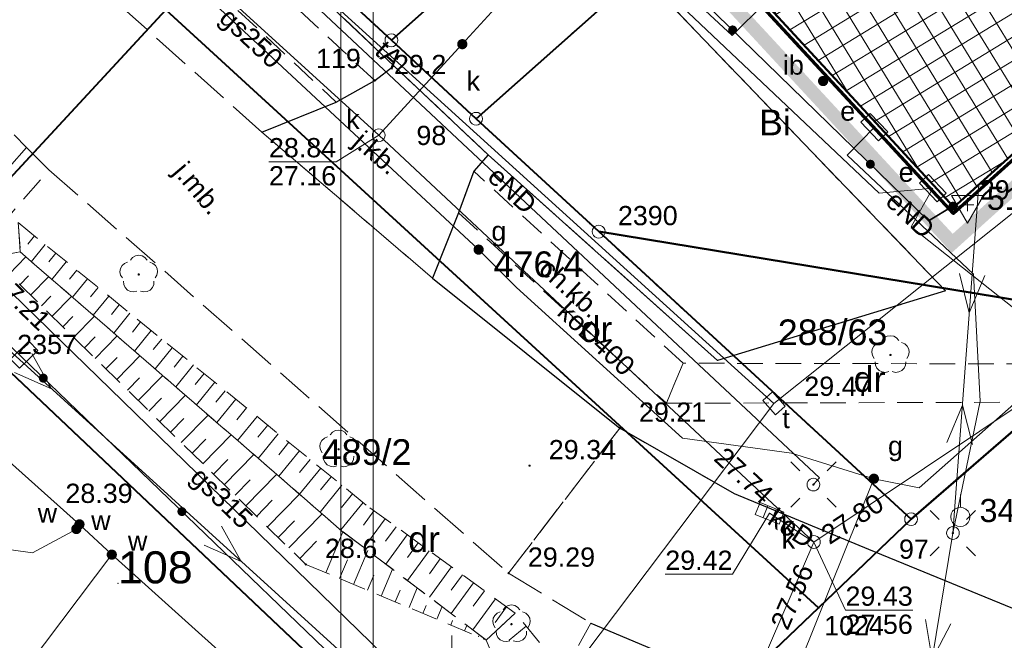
# Model space of a CAD drawing. Extents: x 5499164 to 5499301, y 5902019 to 5902134.
# Tile 3 of 18: x 5499183 to 5499222, y 5902052 to 5902077. Entities that reach past the tile are written whole.
import ezdxf
from ezdxf.enums import TextEntityAlignment as Align

# ---------------------------------------------------------------- set-up
doc = ezdxf.new("R2010")
doc.units = 0
doc.header["$PDSIZE"] = 0.75
for name, pattern in [('BUGD2', [3, 2, -1]), ('PRZER1-1', [2, 1, -1]), ('PRZER2-1', [3, 2, -1]), ('PRZER3-1', [4, 3, -1])]:
    doc.linetypes.add(name, pattern=pattern)
doc.layers.get('0').update_dxf_attribs({"linetype": 'CONTINUOUS', "lineweight": 13})
for name, color, linetype, lineweight in [('0Z_BUDYNKI', 7, 'CONTINUOUS', 9), ('0Z_OPISY', 7, 'CONTINUOUS', 9), ('A_BUDYNKI_ZAGOSP', 202, 'CONTINUOUS', 9), ('GEPADR', 7, 'CONTINUOUS', 18), ('GEPADR_O', 7, 'CONTINUOUS', 18), ('GEPPGD', 7, 'CONTINUOUS', 18), ('GEPPGD_O', 7, 'CONTINUOUS', 18), ('GESBZO', 7, 'CONTINUOUS', 50), ('GSLKOG', 7, 'CONTINUOUS', 35), ('GSLKRW', 7, 'CONTINUOUS', 25), ('GSPIIN', 7, 'CONTINUOUS', 18), ('GSPIIN_O', 7, 'CONTINUOUS', 18), ('GSPPPK', 7, 'CONTINUOUS', 18), ('GSPPPK_O', 7, 'CONTINUOUS', 18), ('GSPSSH', 7, 'CONTINUOUS', 18), ('GSPSSH_O', 7, 'CONTINUOUS', 18), ('GSPWPN', 7, 'CONTINUOUS', 13), ('GSPWPN_O', 7, 'CONTINUOUS', 13), ('GSPWPS', 7, 'CONTINUOUS', 13), ('GSPWPS_O', 7, 'CONTINUOUS', 13), ('GSSKOA', 7, 'PRZER3-1', 18), ('GSSKOA_O', 7, 'PRZER3-1', 18), ('GSSKOD', 7, 'PRZER2-1', 18), ('GSSKOD_O', 7, 'PRZER2-1', 18), ('GSSOTW', 7, 'PRZER3-1', 18), ('GSSZSN', 7, 'PRZER2-1', 18), ('GUPELA', 7, 'CONTINUOUS', 18), ('GUPIKP', 7, 'CONTINUOUS', 18), ('GUPIWZ', 7, 'CONTINUOUS', 18), ('GUPIWZ_O', 7, 'CONTINUOUS', 18), ('GUPPRZ', 7, 'CONTINUOUS', 18), ('GUPPRZ_O', 7, 'CONTINUOUS', 18)]:
    doc.layers.add(name, color=color, linetype=linetype, lineweight=lineweight)
for name, color, linetype, lineweight, true_color in [('0Z_granica opracowania', 7, 'CONTINUOUS', 9, 0xf500b8), ('GESKKL', 7, 'PRZER3-1', 18, 0x24bc24), ('GESUZY', 7, 'PRZER1-1', 18, 0x008000), ('GESUZY_O', 7, 'PRZER1-1', 18, 0x008000), ('GSPRDL', 7, 'CONTINUOUS', 18, 0x008000), ('GULEPR', 1, 'CONTINUOUS', 18, 0xff0000), ('GULEPR_O', 1, 'CONTINUOUS', 18, 0xff0000), ('GULGPR', 7, 'CONTINUOUS', 18, 0xbfbf00), ('GULGPR_O', 7, 'CONTINUOUS', 18, 0xbfbf00), ('GULKPR', 7, 'CONTINUOUS', 18, 0x803300), ('GULKPR_O', 7, 'CONTINUOUS', 18, 0x803300), ('GULTPR', 7, 'CONTINUOUS', 18, 0xff9100), ('GULTPR_O', 7, 'CONTINUOUS', 18, 0xff9100), ('GULWPR', 5, 'CONTINUOUS', 18, 0x0000ff), ('GUPESE', 1, 'CONTINUOUS', 18, 0xff0000), ('GUPESE_O', 1, 'CONTINUOUS', 18, 0xff0000), ('GUPGZA', 7, 'CONTINUOUS', 18, 0xbfbf00), ('GUPGZA_O', 7, 'CONTINUOUS', 18, 0xbfbf00), ('GUPKKS', 7, 'CONTINUOUS', 18, 0x803300), ('GUPKSD', 7, 'CONTINUOUS', 18, 0x803300), ('GUPKSD_O', 7, 'CONTINUOUS', 18, 0x803300), ('GUPKUT', 7, 'CONTINUOUS', 18, 0x803300), ('GUPKUT_O', 7, 'CONTINUOUS', 18, 0x803300), ('GUPWUT', 5, 'CONTINUOUS', 18, 0x0000ff), ('GUPWUT_O', 5, 'CONTINUOUS', 18, 0x0000ff), ('GUPWZA', 5, 'CONTINUOUS', 18, 0x0000ff), ('GUPWZA_O', 5, 'CONTINUOUS', 18, 0x0000ff)]:
    doc.layers.add(name, color=color, linetype=linetype, lineweight=lineweight, true_color=true_color)
for name, color, linetype, true_color in [('219-działka ewidencyjna', 7, 'CONTINUOUS', 0x008000), ('GESDZI', 7, 'CONTINUOUS', 0x008000), ('GESDZI_O', 7, 'CONTINUOUS', 0x008000)]:
    doc.layers.add(name, color=color, linetype=linetype, true_color=true_color)
doc.styles.add('GEO-INFO', font='arial.ttf')

# ---------------------------------------------------------------- blocks, each defined once
blk = doc.blocks.new('EPPGS')
at = {"color": 0}
blk.add_lwpolyline([(0, 0.5), (0.154508, 0.475528), (0.293893, 0.404508), (0.404508, 0.293893), (0.475528, 0.154508), (0.5, 0), (0.475528, -0.154508), (0.404508, -0.293893), (0.293893, -0.404508), (0.154508, -0.475528), (0, -0.5), (-0.154508, -0.475528), (-0.293893, -0.404508), (-0.404508, -0.293893), (-0.475528, -0.154508), (-0.5, 0), (-0.475528, 0.154508), (-0.404508, 0.293893), (-0.293893, 0.404508), (-0.154508, 0.475528)], close=True, dxfattribs=at)
blk = doc.blocks.new('EPPGN')
blk.add_hatch(color=0).paths.add_polyline_path([(0, -0.09), (0.027812, -0.085595), (0.052901, -0.072812), (0.072812, -0.052901), (0.085595, -0.027812), (0.09, 0), (0.085595, 0.027812), (0.072812, 0.052901), (0.052901, 0.072812), (0.027812, 0.085595), (0, 0.09), (-0.027812, 0.085595), (-0.052901, 0.072812), (-0.072812, 0.052901), (-0.085595, 0.027812), (-0.09, 0), (-0.085595, -0.027812), (-0.072812, -0.052901), (-0.052901, -0.072812), (-0.027812, -0.085595)])
blk = doc.blocks.new('SUEP1')
at = {"color": 0}
blk.add_lwpolyline([(-1.5, -1), (1.5, 0), (-1.5, 1)], dxfattribs=at)
blk = doc.blocks.new('OKRAG_PELNY')
at = {"color": 0}
blk.add_lwpolyline([(0, 0.5), (0.12941, 0.482963), (0.25, 0.433013), (0.353553, 0.353553), (0.433013, 0.25), (0.482963, 0.12941), (0.5, 0), (0.482963, -0.12941), (0.433013, -0.25), (0.353553, -0.353553), (0.25, -0.433013), (0.12941, -0.482963), (0, -0.5), (-0.12941, -0.482963), (-0.25, -0.433013), (-0.353553, -0.353553), (-0.433013, -0.25), (-0.482963, -0.12941), (-0.5, 0), (-0.482963, 0.12941), (-0.433013, 0.25), (-0.353553, 0.353553), (-0.25, 0.433013), (-0.12941, 0.482963)], close=True, dxfattribs=at)
blk = doc.blocks.new('POINT')
at = {"color": 0}
blk.add_point((0, 0), dxfattribs=at)
blk = doc.blocks.new('KOLO')
blk.add_hatch(color=0).paths.add_polyline_path([(-0.5, 0), (-0.482963, -0.12941), (-0.433013, -0.25), (-0.353553, -0.353553), (-0.25, -0.433013), (-0.12941, -0.482963), (0, -0.5), (0.12941, -0.482963), (0.25, -0.433013), (0.353553, -0.353553), (0.433013, -0.25), (0.482963, -0.12941), (0.5, 0), (0.482963, 0.12941), (0.433013, 0.25), (0.353553, 0.353553), (0.25, 0.433013), (0.12941, 0.482963), (0, 0.5), (-0.12941, 0.482963), (-0.25, 0.433013), (-0.353553, 0.353553), (-0.433013, 0.25), (-0.482963, 0.12941)])
blk = doc.blocks.new('PROSTOKAT1_5-1_PELNY')
at = {"color": 0}
blk.add_lwpolyline([(0.75, -0.5), (-0.75, -0.5), (-0.75, 0.5), (0.75, 0.5)], close=True, dxfattribs=at)
blk = doc.blocks.new('SZAFA1')
at = {"color": 0}
blk.add_lwpolyline([(-1, -0.5), (-1, 0.5), (1, 0.5), (1, -0.5)], close=True, dxfattribs=at)
blk = doc.blocks.new('SUUS05')
at = {"color": 0}
blk.add_lwpolyline([(0.5, -0.25), (-0.5, -0.25), (-0.5, 0.25), (0.5, 0.25)], close=True, dxfattribs=at)
for points in [[(-0.175, -0.25), (-0.175, 0.25)], [(0.175, -0.25), (0.175, 0.25)]]:
    blk.add_lwpolyline(points, dxfattribs=at)
blk = doc.blocks.new('SUEO')
blk.add_hatch(color=0).paths.add_polyline_path([(-0.002174, 0.089974), (0.023762, 0.086807), (0.042561, 0.0793), (0.060131, 0.066965), (0.076266, 0.047786), (0.086234, 0.025762), (0.089972, 0.002226), (0.088646, -0.015553), (0.081114, -0.038994), (0.066834, -0.060276), (0.049699, -0.075033), (0.027576, -0.085671), (0.004027, -0.08991), (-0.019639, -0.087831), (-0.040932, -0.080154), (-0.059082, -0.067892), (-0.073734, -0.051607), (-0.08374, -0.032979), (-0.089221, -0.011817), (-0.089063, 0.012951), (-0.082571, 0.035806), (-0.069528, 0.057148), (-0.048957, 0.075519), (-0.026898, 0.085887)])
at = {"color": 0}
for points in [[(-1.767767, 1.767767), (-1.06066, 1.06066)], [(1.767767, 1.767767), (1.06066, 1.06066)], [(-1.767767, -1.767767), (-1.06066, -1.06066)], [(1.767767, -1.767767), (1.06066, -1.06066)]]:
    blk.add_lwpolyline(points, dxfattribs=at)
blk = doc.blocks.new('SPDLP')
blk.add_hatch(color=0).paths.add_polyline_path([(0, -0.09), (0.027812, -0.085595), (0.052901, -0.072812), (0.072812, -0.052901), (0.085595, -0.027812), (0.09, 0), (0.085595, 0.027812), (0.072812, 0.052901), (0.052901, 0.072812), (0.027812, 0.085595), (0, 0.09), (-0.027812, 0.085595), (-0.052901, 0.072812), (-0.072812, 0.052901), (-0.085595, 0.027812), (-0.09, 0), (-0.085595, -0.027812), (-0.072812, -0.052901), (-0.052901, -0.072812), (-0.027812, -0.085595)])
at = {"color": 0}
for points in [[(-1.271938, -0.268652), (-1.40916, -0.048001), (-1.462858, 0.20623), (-1.426585, 0.463525), (-1.304695, 0.693003), (-1.11182, 0.867117), (-0.871109, 0.964971)], [(-0.648554, 1.126667), (-0.481106, 1.325358), (-0.255912, 1.454989), (0, 1.5), (0.255912, 1.454989), (0.481106, 1.325358), (0.648554, 1.126667)], [(0.871109, 0.964971), (1.11182, 0.867117), (1.304695, 0.693003), (1.426585, 0.463525), (1.462858, 0.20623), (1.40916, -0.048001), (1.271938, -0.268652)], [(-0.137547, -1.292703), (-0.389802, -1.355024), (-0.648184, -1.327532), (-0.881678, -1.213525), (-1.062258, -1.026689), (-1.168249, -0.78945), (-1.186929, -0.530282)], [(1.186929, -0.530282), (1.168249, -0.78945), (1.062258, -1.026689), (0.881678, -1.213525), (0.648184, -1.327532), (0.389802, -1.355024), (0.137547, -1.292703)]]:
    blk.add_lwpolyline(points, dxfattribs=at)
blk = doc.blocks.new('GSPSSH')
at = {"color": 0}
blk.add_lwpolyline([(1.25, 0.721688), (-1.25, 0.721688), (0, -1.443375)], close=True, dxfattribs=at)
for points in [[(0.5, 0), (-0.5, 0)], [(0, 0.5), (0, -0.5)]]:
    blk.add_lwpolyline(points, dxfattribs=at)
blk = doc.blocks.new('SOPGM')
at = {"color": 0}
blk.add_lwpolyline([(0, 1.75), (0, 0.75)], dxfattribs=at)
blk.add_lwpolyline([(0, 0.75), (0.231763, 0.713292), (0.440839, 0.606763), (0.606763, 0.440839), (0.713292, 0.231763), (0.75, 0), (0.713292, -0.231763), (0.606763, -0.440839), (0.440839, -0.606763), (0.231763, -0.713292), (0, -0.75), (-0.231763, -0.713292), (-0.440839, -0.606763), (-0.606763, -0.440839), (-0.713292, -0.231763), (-0.75, 0), (-0.713292, 0.231763), (-0.606763, 0.440839), (-0.440839, 0.606763), (-0.231763, 0.713292)], close=True, dxfattribs=at)

msp = doc.modelspace()

# ---------------------------------------------------------------- hatches: boundary and pattern name
at = {"layer": 'A_BUDYNKI_ZAGOSP', "true_color": 0x7a00a3}
h = msp.add_hatch(dxfattribs=at)
h.set_pattern_fill('ANSI37', color=204, scale=0.25, angle=346.381261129, style=0)
h.paths.add_polyline_path([(5499211.75, 5902077.65), (5499229.2, 5902093.38), (5499237.12, 5902085.02), (5499219.57, 5902069.19)])

# ---------------------------------------------------------------- linework, layer by layer
at = {"color": 251, "linetype": 'Continuous', "lineweight": 13, "true_color": 0x636363, "elevation": 100, "flags": 128}
msp.add_lwpolyline([(5499200, 5902047.5), (5499200, 5902052.5)], dxfattribs=at)
at = {"layer": '0Z_BUDYNKI', "lineweight": 30, "elevation": 10.18}
msp.add_lwpolyline([(5499211.75, 5902077.65), (5499229.2, 5902093.38), (5499237.12, 5902085.02), (5499219.57, 5902069.19)], close=True, dxfattribs=at)
at = {"layer": '0Z_granica opracowania', "linetype": 'BUGD2', "const_width": 0.525, "elevation": 10.18}
msp.add_lwpolyline([(5499210.328, 5902077.715), (5499212.389, 5902079.572), (5499211.447, 5902080.592), (5499215.331, 5902084.283), (5499215.245, 5902084.377), (5499218.862, 5902087.539), (5499219.886, 5902086.33), (5499229.255, 5902094.776), (5499238.551, 5902084.964), (5499235.855, 5902082.532), (5499237.163, 5902081.082), (5499233.127, 5902077.339), (5499231.745, 5902078.825), (5499219.506, 5902067.786)], close=True, dxfattribs=at)
at = {"layer": '0Z_OPISY'}
for points in [[(5499195.674, 5902041.939), (5499300.674, 5902041.939), (5499300.674, 5902116.189), (5499195.674, 5902116.189)], [(5499196.924, 5902043.189), (5499299.424, 5902043.189), (5499299.424, 5902114.939), (5499196.924, 5902114.939)]]:
    msp.add_lwpolyline(points, close=True, dxfattribs=at)
at = {"layer": '219-działka ewidencyjna', "color": 24, "linetype": 'Continuous', "lineweight": 70, "true_color": 0xaf2323, "elevation": 10.18}
msp.add_lwpolyline([(5499211.508, 5902077.661), (5499229.209, 5902093.617), (5499237.363, 5902085.01), (5499219.559, 5902068.951)], close=True, dxfattribs=at)
at = {"layer": 'GESBZO', "color": 251, "linetype": 'Continuous', "lineweight": 50, "true_color": 0x636363, "elevation": 10.18}
msp.add_lwpolyline([(5499211.75, 5902077.65), (5499229.2, 5902093.38), (5499237.12, 5902085.02), (5499219.57, 5902069.19)], close=True, dxfattribs=at)
at = {"layer": 'GESDZI', "linetype": 'Continuous', "lineweight": 40, "elevation": 10.22}
for points in [[(5499204.008, 5902107.74), (5499205.5, 5902106.04), (5499184.84, 5902087.54), (5499192.31, 5902080.63), (5499197.64, 5902075.7), (5499214.76, 5902090.92), (5499217.75, 5902087.56)], [(5499267.375, 5902100.089), (5499266.52, 5902099.34), (5499244.1, 5902079.7), (5499226.84, 5902064.77), (5499217.9, 5902057.03), (5499214.29, 5902053.58), (5499203.44, 5902043.22), (5499210.33, 5902036.77), (5499225.045, 5902022.996)], [(5499168.503, 5902076.31), (5499169.96, 5902074.95), (5499179.05, 5902066.31), (5499188.84, 5902076.88), (5499179.16, 5902085.744)], [(5499210.33, 5902036.77), (5499203.44, 5902043.22), (5499182.3, 5902063.22), (5499179.05, 5902066.31), (5499169.96, 5902074.95), (5499164.76, 5902068.054)]]:
    msp.add_lwpolyline(points, dxfattribs=at)
for points in [[(5499226.84, 5902064.77), (5499244.1, 5902079.7), (5499228.52, 5902097.12), (5499217.75, 5902087.56), (5499200.94, 5902072.64), (5499205.72, 5902068.24)], [(5499200.94, 5902072.64), (5499217.75, 5902087.56), (5499214.76, 5902090.92), (5499197.64, 5902075.7)], [(5499188.84, 5902076.88), (5499214.29, 5902053.58), (5499217.9, 5902057.03), (5499205.72, 5902068.24), (5499200.94, 5902072.64), (5499197.64, 5902075.7), (5499192.31, 5902080.63)], [(5499179.05, 5902066.31), (5499182.3, 5902063.22), (5499203.44, 5902043.22), (5499214.29, 5902053.58), (5499188.84, 5902076.88)], [(5499217.9, 5902057.03), (5499226.84, 5902064.77), (5499205.72, 5902068.24)]]:
    msp.add_lwpolyline(points, close=True, dxfattribs=at)
at = {"layer": 'GESKKL', "color": 251, "linetype": 'PRZER3-1', "lineweight": 18, "ltscale": 0.5, "true_color": 0x636363, "elevation": 10.06}
msp.add_lwpolyline([(5499203.44, 5902043.22), (5499182.3, 5902063.22), (5499179.05, 5902066.31), (5499169.96, 5902074.95), (5499164.76, 5902068.054)], dxfattribs=at)
at = {"layer": 'GESUZY', "color": 251, "linetype": 'PRZER1-1', "lineweight": 18, "ltscale": 0.5, "true_color": 0x636363, "elevation": 10.08}
for points in [[(5499204.008, 5902107.74), (5499205.5, 5902106.04), (5499184.84, 5902087.54), (5499192.31, 5902080.63), (5499197.64, 5902075.7), (5499214.76, 5902090.92), (5499217.75, 5902087.56), (5499228.52, 5902097.12), (5499231.11, 5902099.41)], [(5499267.375, 5902100.089), (5499266.52, 5902099.34), (5499244.1, 5902079.7), (5499226.84, 5902064.77), (5499217.9, 5902057.03), (5499214.29, 5902053.58), (5499203.44, 5902043.22), (5499210.33, 5902036.77), (5499225.045, 5902022.996)], [(5499179.162, 5902085.746), (5499214.29, 5902053.58), (5499217.9, 5902057.03), (5499205.72, 5902068.24), (5499200.94, 5902072.64), (5499197.64, 5902075.7), (5499192.31, 5902080.63), (5499184.84, 5902087.54), (5499183.055, 5902089.192)], [(5499179.162, 5902085.746), (5499214.29, 5902053.58), (5499203.44, 5902043.22)], [(5499203.44, 5902043.22), (5499182.3, 5902063.22), (5499179.05, 5902066.31), (5499169.96, 5902074.95), (5499168.503, 5902076.31)], [(5499203.44, 5902043.22), (5499182.3, 5902063.22), (5499179.05, 5902066.31), (5499169.96, 5902074.95), (5499164.76, 5902068.054)]]:
    msp.add_lwpolyline(points, dxfattribs=at)
for points in [[(5499217.75, 5902087.56), (5499200.94, 5902072.64), (5499205.72, 5902068.24), (5499226.84, 5902064.77), (5499244.1, 5902079.7), (5499228.52, 5902097.12)], [(5499200.94, 5902072.64), (5499217.75, 5902087.56), (5499214.76, 5902090.92), (5499197.64, 5902075.7)], [(5499205.72, 5902068.24), (5499217.9, 5902057.03), (5499226.84, 5902064.77)]]:
    msp.add_lwpolyline(points, close=True, dxfattribs=at)
at = {"layer": 'GSLKOG', "color": 251, "linetype": 'Continuous', "lineweight": 35, "true_color": 0x636363, "elevation": 10.18}
for points in [[(5499219.532, 5902069.231), (5499218.579, 5902068.66), (5499207.881, 5902079.086)], [(5499202.49, 5902024.566), (5499211.87, 5902035.73), (5499205.05, 5902042.33), (5499180.36, 5902066.1), (5499171.435, 5902055.828)]]:
    msp.add_lwpolyline(points, dxfattribs=at)
at = {"layer": 'GSLKRW', "color": 251, "linetype": 'Continuous', "lineweight": 25, "true_color": 0x636363, "elevation": 10.18}
for points in [[(5499182.73, 5902088.905), (5499197.736, 5902074.708)], [(5499209.368, 5902080.376), (5499207.881, 5902079.086), (5499207.244, 5902078.415), (5499219.246, 5902065.927), (5499210.358, 5902063.217), (5499201.412, 5902071.234)], [(5499192.587, 5902072.122), (5499195.49, 5902073.29), (5499196.99, 5902074.13), (5499197.736, 5902074.708), (5499201.412, 5902071.234), (5499200.85, 5902070.602), (5499200.253, 5902068.978), (5499199.246, 5902066.421)], [(5499199.246, 5902066.421), (5499206.54, 5902060.58)], [(5499221.87, 5902053.55), (5499216.25, 5902055.85), (5499211.01, 5902058.02), (5499206.54, 5902060.58)], [(5499205.42, 5902052.98), (5499209.27, 5902051.35), (5499214.75, 5902049.47), (5499219.77, 5902047.77), (5499225.19, 5902045.94), (5499229, 5902044.11), (5499229.947, 5902043.477), (5499230.842, 5902042.771), (5499231.678, 5902041.997), (5499232.45, 5902041.16), (5499233.137, 5902040.288), (5499233.755, 5902039.366), (5499234.3, 5902038.4), (5499236.13, 5902034.91), (5499236.846, 5902033.05)]]:
    msp.add_lwpolyline(points, dxfattribs=at)
at = {"layer": 'GSSKOA', "color": 251, "linetype": 'PRZER3-1', "lineweight": 18, "ltscale": 0.5, "true_color": 0x636363, "elevation": 10.18}
for points in [[(5499206.54, 5902060.58), (5499199.246, 5902066.421), (5499192.587, 5902072.122), (5499178.711, 5902084.514), (5499178.245, 5902084.934)], [(5499173.691, 5902080.903), (5499180.185, 5902074.923), (5499183.41, 5902071.52), (5499184.29, 5902070.65), (5499202.21, 5902054.93), (5499206.54, 5902060.58)], [(5499221.87, 5902053.55), (5499216.25, 5902055.85), (5499211.01, 5902058.02), (5499206.54, 5902060.58), (5499202.21, 5902054.93), (5499205.42, 5902052.98), (5499209.27, 5902051.35), (5499214.75, 5902049.47), (5499219.77, 5902047.77), (5499225.19, 5902045.94)]]:
    msp.add_lwpolyline(points, dxfattribs=at)
msp.add_lwpolyline([(5499201.412, 5902071.234), (5499197.736, 5902074.708), (5499196.99, 5902074.13), (5499195.49, 5902073.29), (5499192.587, 5902072.122), (5499199.246, 5902066.421), (5499200.253, 5902068.979), (5499200.851, 5902070.6)], close=True, dxfattribs=at)
at = {"layer": 'GSSKOD', "color": 251, "linetype": 'PRZER2-1', "lineweight": 18, "ltscale": 0.5, "true_color": 0x636363, "elevation": 10.18}
for points in [[(5499239.571, 5902076.471), (5499238.95, 5902075.93), (5499237.68, 5902074.82), (5499224.12, 5902063.08), (5499209.01, 5902063.11), (5499208.36, 5902061.55), (5499225.79, 5902061.6), (5499239.89, 5902073.82), (5499264.81, 5902095.48), (5499264.37, 5902098.06)], [(5499209.01, 5902063.11), (5499200.851, 5902070.6), (5499200.253, 5902068.979), (5499208.36, 5902061.55)]]:
    msp.add_lwpolyline(points, close=True, dxfattribs=at)
for points in [[(5499180.688, 5902087.096), (5499195.49, 5902073.29), (5499196.99, 5902074.13), (5499181.9, 5902088.17)], [(5499171.435, 5902055.828), (5499180.36, 5902066.1), (5499184.29, 5902070.65), (5499183.41, 5902071.52), (5499179.47, 5902066.97), (5499170.624, 5902056.644)], [(5499229.167, 5902026.508), (5499219.37, 5902038.03), (5499210.01, 5902049.04), (5499209.27, 5902051.35), (5499205.42, 5902052.98), (5499204.36, 5902051.07), (5499208.76, 5902048.05), (5499218.14, 5902037), (5499227.932, 5902025.455)]]:
    msp.add_lwpolyline(points, dxfattribs=at)
at = {"layer": 'GSSOTW', "color": 251, "linetype": 'PRZER3-1', "lineweight": 18, "ltscale": 0.5, "true_color": 0x636363, "elevation": 10.18}
msp.add_lwpolyline([(5499182.73, 5902088.905), (5499197.736, 5902074.708), (5499201.412, 5902071.234), (5499210.358, 5902063.217), (5499219.246, 5902065.927), (5499207.244, 5902078.415)], dxfattribs=at)
at = {"layer": 'GSSZSN', "color": 251, "linetype": 'PRZER2-1', "lineweight": 18, "ltscale": 0.5, "true_color": 0x636363, "elevation": 10.06}
for points in [[(5499182.05, 5902067.25), (5499183.17, 5902067.45), (5499183.09, 5902068.59)], [(5499201.34, 5902052.32), (5499202.47, 5902053.37), (5499196.66, 5902057.58), (5499183.09, 5902068.59), (5499183.17, 5902067.45)], [(5499183.17, 5902067.45), (5499182.05, 5902067.25), (5499194.3, 5902055.27), (5499201.34, 5902052.32)], [(5499195.71, 5902056.57), (5499183.17, 5902067.45)], [(5499183.17, 5902067.45), (5499195.71, 5902056.57), (5499201.34, 5902052.32)], [(5499201.34, 5902052.32), (5499195.71, 5902056.57)], [(5499202.47, 5902053.37), (5499201.34, 5902052.32), (5499202.425, 5902049.701), (5499209.667, 5902043.001), (5499215.513, 5902036.562), (5499226.177, 5902023.96)], [(5499227.509, 5902025.095), (5499226.373, 5902026.27), (5499222.447, 5902030.937), (5499213.425, 5902041.253), (5499212.274, 5902042.746), (5499209.759, 5902046.05), (5499204.36, 5902051.07), (5499202.47, 5902053.37)]]:
    msp.add_lwpolyline(points, dxfattribs=at)
at = {"layer": 'GSSZSN', "color": 251, "linetype": 'Continuous', "lineweight": 18, "true_color": 0x636363, "elevation": 10.06, "flags": 128}
for points in [[(5499183.727, 5902068.073), (5499183.463, 5902067.749)], [(5499184.14, 5902067.738), (5499183.602, 5902067.075)], [(5499182.733, 5902066.582), (5499183.393, 5902067.256)], [(5499184.553, 5902067.403), (5499184.279, 5902067.065)], [(5499184.966, 5902067.068), (5499184.406, 5902066.377)], [(5499185.379, 5902066.732), (5499185.094, 5902066.381)], [(5499183.153, 5902066.171), (5499183.495, 5902066.521)], [(5499183.573, 5902065.761), (5499184.282, 5902066.486)], [(5499185.793, 5902066.397), (5499185.21, 5902065.68)], [(5499186.206, 5902066.062), (5499185.909, 5902065.696)], [(5499183.992, 5902065.35), (5499184.359, 5902065.725)], [(5499184.412, 5902064.94), (5499185.17, 5902065.715)], [(5499186.619, 5902065.727), (5499186.015, 5902064.982)], [(5499187.032, 5902065.392), (5499186.724, 5902065.012)], [(5499184.832, 5902064.53), (5499185.223, 5902064.93)], [(5499185.251, 5902064.119), (5499186.058, 5902064.944)], [(5499187.445, 5902065.056), (5499186.819, 5902064.284)], [(5499187.858, 5902064.721), (5499187.54, 5902064.328)], [(5499188.271, 5902064.386), (5499187.623, 5902063.587)], [(5499185.671, 5902063.709), (5499186.087, 5902064.134)], [(5499186.091, 5902063.298), (5499186.946, 5902064.174)], [(5499188.685, 5902064.051), (5499188.355, 5902063.644)], [(5499189.098, 5902063.716), (5499188.427, 5902062.889)], [(5499186.51, 5902062.888), (5499186.95, 5902063.338)], [(5499186.93, 5902062.478), (5499187.835, 5902063.403)], [(5499189.511, 5902063.38), (5499189.17, 5902062.96)], [(5499189.924, 5902063.045), (5499189.231, 5902062.191)], [(5499187.35, 5902062.067), (5499187.814, 5902062.542)], [(5499187.769, 5902061.657), (5499188.723, 5902062.632)], [(5499190.337, 5902062.71), (5499189.985, 5902062.276)], [(5499190.75, 5902062.375), (5499190.035, 5902061.494)], [(5499188.189, 5902061.246), (5499188.678, 5902061.747)], [(5499188.608, 5902060.836), (5499189.611, 5902061.861)], [(5499191.163, 5902062.04), (5499190.8, 5902061.592)], [(5499191.577, 5902061.704), (5499190.839, 5902060.796)], [(5499191.99, 5902061.369), (5499191.616, 5902060.908)], [(5499189.028, 5902060.426), (5499189.542, 5902060.951)], [(5499189.448, 5902060.015), (5499190.5, 5902061.091)], [(5499192.403, 5902061.034), (5499191.644, 5902060.098)], [(5499192.816, 5902060.699), (5499192.431, 5902060.224)], [(5499189.867, 5902059.605), (5499190.406, 5902060.155)], [(5499190.287, 5902059.194), (5499191.388, 5902060.32)], [(5499193.229, 5902060.364), (5499192.448, 5902059.4)], [(5499193.642, 5902060.028), (5499193.246, 5902059.54)], [(5499191.126, 5902058.374), (5499192.276, 5902059.549)], [(5499194.056, 5902059.693), (5499193.252, 5902058.703)], [(5499190.707, 5902058.784), (5499191.269, 5902059.359)], [(5499194.882, 5902059.023), (5499194.056, 5902058.005)], [(5499194.469, 5902059.358), (5499194.061, 5902058.856)], [(5499191.966, 5902057.553), (5499193.164, 5902058.779)], [(5499195.295, 5902058.688), (5499194.877, 5902058.172)], [(5499191.546, 5902057.963), (5499192.133, 5902058.564)], [(5499195.708, 5902058.352), (5499194.86, 5902057.307)], [(5499192.805, 5902056.732), (5499194.053, 5902058.008)], [(5499196.121, 5902058.017), (5499195.692, 5902057.488)], [(5499192.385, 5902057.142), (5499192.997, 5902057.768)], [(5499196.534, 5902057.682), (5499195.664, 5902056.61)], [(5499193.644, 5902055.911), (5499194.941, 5902057.237)], [(5499196.96, 5902057.363), (5499196.553, 5902056.802)], [(5499193.225, 5902056.322), (5499193.861, 5902056.972)], [(5499197.391, 5902057.051), (5499196.571, 5902055.92)], [(5499197.821, 5902056.738), (5499197.409, 5902056.169)], [(5499195.748, 5902056.542), (5499195.078, 5902054.944)], [(5499198.252, 5902056.426), (5499197.421, 5902055.279)], [(5499194.064, 5902055.501), (5499194.725, 5902056.176)], [(5499198.683, 5902056.114), (5499198.264, 5902055.536)], [(5499196.715, 5902055.812), (5499196.161, 5902054.49)], [(5499199.114, 5902055.802), (5499198.27, 5902054.637)], [(5499195.62, 5902054.717), (5499195.925, 5902055.447)], [(5499199.545, 5902055.49), (5499199.12, 5902054.903)], [(5499199.976, 5902055.178), (5499199.12, 5902053.996)], [(5499196.702, 5902054.263), (5499196.95, 5902054.855)], [(5499197.682, 5902055.082), (5499197.244, 5902054.037)], [(5499200.406, 5902054.865), (5499199.975, 5902054.27)], [(5499200.837, 5902054.553), (5499199.969, 5902053.355)], [(5499197.785, 5902053.81), (5499197.975, 5902054.263)], [(5499198.649, 5902054.352), (5499198.326, 5902053.583)], [(5499201.268, 5902054.241), (5499200.831, 5902053.638)], [(5499198.868, 5902053.356), (5499199, 5902053.671)], [(5499199.616, 5902053.622), (5499199.409, 5902053.129)], [(5499201.699, 5902053.929), (5499200.818, 5902052.714)], [(5499202.13, 5902053.617), (5499201.686, 5902053.005)], [(5499199.95, 5902052.902), (5499200.025, 5902053.08)], [(5499200.582, 5902052.892), (5499200.492, 5902052.675)], [(5499202.887, 5902052.862), (5499202.226, 5902052.319)], [(5499201.033, 5902052.449), (5499201.05, 5902052.488)]]:
    msp.add_lwpolyline(points, dxfattribs=at)
at = {"layer": 'GULEPR', "color": 251, "linetype": 'Continuous', "lineweight": 18, "true_color": 0x636363, "elevation": 10.14}
for points in [[(5499218.748, 5902069.934), (5499217.897, 5902068.427), (5499222.976, 5902064.413), (5499225.459, 5902066.14), (5499235.4, 5902074.941), (5499255.937, 5902092.473)], [(5499218.748, 5902069.934), (5499216.651, 5902069.74), (5499195.494, 5902089.758), (5499183.414, 5902089.51)], [(5499214.093, 5902058.381), (5499214.334, 5902058.638), (5499190.376, 5902081.087), (5499182.438, 5902088.646)], [(5499215.756, 5902033.576), (5499180.69, 5902065.478), (5499168.575, 5902076.373)], [(5499216.47, 5902072.315), (5499215.404, 5902071.221), (5499220.329, 5902066.587), (5499220.589, 5902061.638), (5499219.53, 5902056.49)], [(5499219.53, 5902056.49), (5499220.539, 5902070.064)], [(5499215.756, 5902033.576), (5499219.53, 5902056.49)]]:
    msp.add_lwpolyline(points, dxfattribs=at)
at = {"layer": 'GULGPR', "color": 251, "linetype": 'Continuous', "lineweight": 18, "true_color": 0x636363, "elevation": 10.14}
for points in [[(5499280.583, 5902086.079), (5499276.86, 5902083.69), (5499274.711, 5902081.086), (5499274.01, 5902080.78), (5499259.62, 5902094.6), (5499258.52, 5902093.33), (5499237.25, 5902075.08), (5499218.22, 5902058.25), (5499216.45, 5902058.61), (5499213.24, 5902059.6), (5499208.99, 5902060.19), (5499202.52, 5902066.06), (5499201.04, 5902067.54), (5499183.31, 5902084.04), (5499180.251, 5902086.709)], [(5499216.45, 5902058.61), (5499213.24, 5902059.6), (5499208.99, 5902060.19), (5499202.52, 5902066.06), (5499201.04, 5902067.54), (5499183.31, 5902084.04), (5499180.251, 5902086.709)], [(5499222.05, 5902020.444), (5499214.54, 5902027.28), (5499211.59, 5902036.88), (5499210.16, 5902040.19), (5499208.21, 5902042.98), (5499206.04, 5902045.26), (5499201.35, 5902049.52), (5499200.44, 5902048.77), (5499200.21, 5902048.94), (5499181.84, 5902066.8), (5499174.99, 5902073.57), (5499170.12, 5902077.742)], [(5499216.45, 5902058.61), (5499208.5, 5902038.82), (5499223.821, 5902021.953)]]:
    msp.add_lwpolyline(points, dxfattribs=at)
at = {"layer": 'GULKPR', "color": 251, "linetype": 'Continuous', "lineweight": 18, "true_color": 0x636363, "elevation": 10.14}
for points in [[(5499180.616, 5902087.033), (5499197.147, 5902071.997), (5499214.11, 5902056.14), (5499209.885, 5902046.322)], [(5499197.147, 5902071.997), (5499200.404, 5902075.548), (5499201.975, 5902077.26), (5499211.722, 5902078.422), (5499214.917, 5902083.366)], [(5499214.11, 5902056.14), (5499233.528, 5902069.12)], [(5499214.11, 5902056.14), (5499212.385, 5902057.26)]]:
    msp.add_lwpolyline(points, dxfattribs=at)
at = {"layer": 'GULTPR', "color": 251, "linetype": 'Continuous', "lineweight": 18, "true_color": 0x636363, "elevation": 10.14}
for points in [[(5499182.557, 5902088.751), (5499212.555, 5902061.547), (5499240.048, 5902083.48)], [(5499220.941, 5902019.499), (5499201.956, 5902037.284), (5499206.505, 5902042.834), (5499202.074, 5902047.651), (5499212.555, 5902061.547)]]:
    msp.add_lwpolyline(points, dxfattribs=at)
at = {"layer": 'GULWPR', "color": 251, "linetype": 'Continuous', "lineweight": 18, "true_color": 0x636363, "elevation": 10.14}
for points in [[(5499212.205, 5902077.158), (5499210.926, 5902075.888), (5499202.913, 5902083.302), (5499195.378, 5902090.133), (5499193.911, 5902090.749), (5499187.096, 5902090.371), (5499186.456, 5902090.35), (5499184.353, 5902090.341)], [(5499166.089, 5902074.173), (5499185.478, 5902056.83), (5499186.739, 5902055.649)], [(5499186.739, 5902055.649), (5499222.671, 5902023.326), (5499259.401, 5902061.323), (5499260.76, 5902062.95)], [(5499169.581, 5902057.694), (5499183.652, 5902055.72), (5499185.357, 5902056.648)], [(5499186.739, 5902055.649), (5499180.209, 5902046.995)]]:
    msp.add_lwpolyline(points, dxfattribs=at)
at = {"layer": 'GUPPRZ_O', "color": 251, "linetype": 'Continuous', "lineweight": 9, "true_color": 0x636363, "elevation": 10.8, "flags": 128}
for points in [[(5499192.865, 5902070.965), (5499195.486, 5902070.965), (5499197.147, 5902071.997)], [(5499192.865, 5902070.965), (5499195.486, 5902070.965)], [(5499208.316, 5902054.887), (5499210.937, 5902054.887), (5499212.385, 5902057.26)], [(5499217.966, 5902053.484), (5499215.345, 5902053.484), (5499214.11, 5902056.14)], [(5499215.345, 5902053.484), (5499217.966, 5902053.484)]]:
    msp.add_lwpolyline(points, dxfattribs=at)

# ---------------------------------------------------------------- block references
at = {"layer": 'GEPADR', "color": 251, "lineweight": 18, "true_color": 0x636363}
msp.add_blockref('POINT', (5499186.98, 5902054.53, 10.28), dxfattribs=at)
at = {"layer": 'GEPPGD', "color": 251, "lineweight": 18, "true_color": 0x636363, "xscale": 0.5, "yscale": 0.5}
for name, p in [('EPPGS', (5499197.64, 5902075.7, 10.24)), ('EPPGS', (5499200.94, 5902072.64, 10.24)), ('EPPGS', (5499205.72, 5902068.24, 10.24)), ('EPPGS', (5499217.9, 5902057.03, 10.24)), ('EPPGN', (5499214.29, 5902053.58, 10.24))]:
    msp.add_blockref(name, p, dxfattribs=at)
at = {"layer": 'GSLKOG', "color": 251, "lineweight": 35, "true_color": 0x636363, "xscale": 0.35, "yscale": 0.35}
for p in [(5499210.942, 5902076.103, 10.18), (5499216.313, 5902070.868, 10.18), (5499219.532, 5902069.231, 10.18), (5499184.068, 5902062.53, 10.18), (5499189.471, 5902057.328, 10.18)]:
    msp.add_blockref('KOLO', p, dxfattribs=at)
at = {"layer": 'GSPIIN', "color": 251, "lineweight": 18, "true_color": 0x636363, "xscale": 0.4, "yscale": 0.4, "rotation": 222.9969920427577}
msp.add_blockref('KOLO', (5499214.47, 5902074.11, 10.2), dxfattribs=at)
at = {"layer": 'GSPPPK', "color": 251, "lineweight": 18, "true_color": 0x636363, "xscale": 0.5, "yscale": 0.5}
msp.add_blockref('SOPGM', (5499219.82, 5902057.12, 10.36), dxfattribs=at)
at = {"layer": 'GSPRDL', "color": 251, "lineweight": 18, "true_color": 0x636363, "xscale": 0.5, "yscale": 0.5}
for p in [(5499187.789, 5902066.571, 10.12), (5499217.096, 5902063.433, 10.12), (5499195.582, 5902059.756, 10.12), (5499202.319, 5902052.937, 10.12)]:
    msp.add_blockref('SPDLP', p, dxfattribs=at)
at = {"layer": 'GSPSSH', "color": 251, "lineweight": 18, "true_color": 0x636363, "xscale": 0.5, "yscale": 0.5}
msp.add_blockref('GSPSSH', (5499220.1, 5902069.29, 10.36), dxfattribs=at)
at = {"layer": 'GSPWPN', "color": 251, "lineweight": 13, "true_color": 0x636363, "xscale": 0.09, "yscale": 0.09}
for p in [(5499196.99, 5902074.13, 10.08), (5499219.828, 5902069.242, 10.08), (5499194.3, 5902055.27, 10.08)]:
    msp.add_blockref('KOLO', p, dxfattribs=at)
at = {"layer": 'GSPWPS', "color": 251, "lineweight": 13, "true_color": 0x636363, "xscale": 0.09, "yscale": 0.09}
for p in [(5499206.54, 5902060.58, 10.08), (5499203.025, 5902059.118, 10.08), (5499202.21, 5902054.93, 10.08)]:
    msp.add_blockref('KOLO', p, dxfattribs=at)
at = {"layer": 'GULEPR', "color": 251, "lineweight": 18, "true_color": 0x636363, "xscale": 0.5, "yscale": 0.5}
for p, rotation in [((5499220.224, 5902065.825, 10.15), 265.7503659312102), ((5499183.834, 5902062.618, 10.15), 317.7047194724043), ((5499219.845, 5902060.728, 10.15), 85.75036593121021), ((5499191.23, 5902055.888, 10.15), 317.7047194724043), ((5499218.839, 5902052.297, 10.15), 260.6463409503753)]:
    msp.add_blockref('SUEP1', p, dxfattribs=dict(at, rotation=rotation))
at = {"layer": 'GUPELA', "color": 251, "lineweight": 18, "true_color": 0x636363, "xscale": 0.5, "yscale": 0.5}
for name, p in [('SUEO', (5499214.093, 5902058.381, 10.15)), ('OKRAG_PELNY', (5499214.093, 5902058.381, 10.16)), ('SUEO', (5499219.53, 5902056.49, 10.15)), ('OKRAG_PELNY', (5499219.53, 5902056.49, 10.16))]:
    msp.add_blockref(name, p, dxfattribs=at)
at = {"layer": 'GUPESE', "color": 251, "lineweight": 18, "true_color": 0x636363, "xscale": 0.5, "yscale": 0.5}
for p, rotation in [((5499216.47, 5902072.315, 10.16), 313.7039976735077), ((5499218.748, 5902069.934, 10.16), 313.635996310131), ((5499183.324, 5902063.44, 10.16), 223.9189992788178)]:
    msp.add_blockref('SZAFA1', p, dxfattribs=dict(at, rotation=rotation))
at = {"layer": 'GUPGZA', "color": 251, "lineweight": 18, "true_color": 0x636363, "xscale": 0.4, "yscale": 0.4}
for p in [(5499201.04, 5902067.54, 10.16), (5499216.45, 5902058.61, 10.16)]:
    msp.add_blockref('KOLO', p, dxfattribs=at)
at = {"layer": 'GUPIKP', "color": 251, "lineweight": 18, "true_color": 0x636363, "xscale": 0.5, "yscale": 0.5}
msp.add_blockref('POINT', (5499212.555, 5902061.547, 10.16), dxfattribs=at)
at = {"layer": 'GUPIWZ', "color": 251, "lineweight": 18, "true_color": 0x636363, "xscale": 0.5, "yscale": 0.5, "rotation": 311.3699990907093}
msp.add_blockref('PROSTOKAT1_5-1_PELNY', (5499212.555, 5902061.547, 10.18), dxfattribs=at)
at = {"layer": 'GUPIWZ', "color": 251, "lineweight": 18, "true_color": 0x636363, "xscale": 0.5, "yscale": 0.5}
msp.add_blockref('OKRAG_PELNY', (5499214.11, 5902056.14, 10.18), dxfattribs=at)
at = {"layer": 'GUPKKS', "color": 251, "lineweight": 18, "true_color": 0x636363, "rotation": 157.7430039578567}
msp.add_blockref('SUUS05', (5499212.385, 5902057.26, 10.16), dxfattribs=at)
at = {"layer": 'GUPKSD', "color": 251, "lineweight": 18, "true_color": 0x636363, "xscale": 0.5, "yscale": 0.5}
for p in [(5499197.147, 5902071.997, 10.16), (5499214.11, 5902056.14, 10.16)]:
    msp.add_blockref('OKRAG_PELNY', p, dxfattribs=at)
at = {"layer": 'GUPKUT', "color": 251, "lineweight": 18, "true_color": 0x636363, "xscale": 0.4, "yscale": 0.4}
msp.add_blockref('KOLO', (5499200.404, 5902075.548, 10.16), dxfattribs=at)
at = {"layer": 'GUPPRZ', "color": 251, "lineweight": 18, "true_color": 0x636363}
for p in [(5499200.404, 5902075.548, 10.16), (5499197.147, 5902071.997, 10.16), (5499212.555, 5902061.547, 10.16), (5499212.385, 5902057.26, 10.16), (5499185.357, 5902056.648, 10.16), (5499213.927, 5902056.311, 10.16), (5499214.012, 5902055.912, 10.16), (5499214.11, 5902056.14, 10.16), (5499214.319, 5902056.279, 10.16)]:
    msp.add_blockref('POINT', p, dxfattribs=at)
at = {"layer": 'GUPWUT', "color": 251, "lineweight": 18, "true_color": 0x636363, "xscale": 0.4, "yscale": 0.4}
for p in [(5499185.478, 5902056.83, 10.16), (5499186.739, 5902055.649, 10.16)]:
    msp.add_blockref('KOLO', p, dxfattribs=at)
at = {"layer": 'GUPWZA', "color": 251, "lineweight": 18, "true_color": 0x636363, "xscale": 0.4, "yscale": 0.4}
msp.add_blockref('KOLO', (5499185.357, 5902056.648, 10.16), dxfattribs=at)

# ---------------------------------------------------------------- texts
at = {"layer": 'GEPADR_O', "color": 251, "linetype": 'Continuous', "lineweight": 0, "true_color": 0x636363, "style": 'GEO-INFO'}
msp.add_text('108', height=1.25, dxfattribs=at).set_placement((5499186.98, 5902054.53, 10.8))
at = {"layer": 'GEPPGD_O', "color": 251, "linetype": 'Continuous', "lineweight": 0, "true_color": 0x636363, "style": 'GEO-INFO'}
for s, p in [('119', (5499194.699, 5902075.367, 10.8)), ('98', (5499198.615, 5902072.366, 10.8)), ('97', (5499217.427, 5902056.239, 10.8)), ('1024', (5499214.51, 5902053.255, 10.8))]:
    msp.add_text(s, height=0.75, dxfattribs=at).set_placement(p, align=Align.TOP_LEFT)
for s, p in [('2390', (5499206.47, 5902068.49, 10.8)), ('2357', (5499183.05, 5902063.47, 10.8))]:
    msp.add_text(s, height=0.75, dxfattribs=at).set_placement(p)
at = {"layer": 'GESDZI_O', "linetype": 'Continuous', "lineweight": 40, "style": 'GEO-INFO'}
for s, p in [('476/4', (5499203.37, 5902066.99, 10.8)), ('288/63', (5499214.84, 5902064.336, 10.8)), ('489/2', (5499196.67, 5902059.668, 10.8))]:
    msp.add_text(s, height=1, dxfattribs=at).set_placement(p, align=Align.MIDDLE)
at = {"layer": 'GESUZY_O', "color": 251, "linetype": 'Continuous', "lineweight": 0, "true_color": 0x636363, "style": 'GEO-INFO'}
for s, p in [('Bi', (5499212.588, 5902072.521, 10.8)), ('dr', (5499205.635, 5902064.457, 10.8)), ('dr', (5499216.28, 5902062.513, 10.8)), ('dr', (5499198.915, 5902056.269, 10.8))]:
    msp.add_text(s, height=1, dxfattribs=at).set_placement(p, align=Align.MIDDLE)
at = {"layer": 'GSPIIN_O', "color": 251, "linetype": 'Continuous', "lineweight": 0, "true_color": 0x636363, "style": 'GEO-INFO'}
msp.add_text('ib', height=0.75, dxfattribs=at).set_placement((5499213.72, 5902074.36, 10.8), align=Align.RIGHT)
at = {"layer": 'GSPPPK_O', "color": 251, "linetype": 'Continuous', "lineweight": 0, "true_color": 0x636363, "style": 'GEO-INFO'}
msp.add_text('341.433-2029', height=0.9, dxfattribs=at).set_placement((5499220.57, 5902057.37, 10.8), align=Align.MIDDLE_LEFT)
at = {"layer": 'GSPSSH_O', "color": 251, "linetype": 'Continuous', "lineweight": 0, "true_color": 0x636363, "style": 'GEO-INFO'}
msp.add_text('51962025624', height=0.9, dxfattribs=at).set_placement((5499220.85, 5902069.54, 10.8), align=Align.MIDDLE_LEFT)
at = {"layer": 'GSPWPN_O', "color": 251, "linetype": 'Continuous', "lineweight": 0, "true_color": 0x636363, "style": 'GEO-INFO'}
for s, p in [('29.2', (5499197.74, 5902074.38, 10.8)), ('29.1', (5499220.578, 5902069.492, 10.8)), ('28.6', (5499195.05, 5902055.52, 10.8))]:
    msp.add_text(s, height=0.75, dxfattribs=at).set_placement(p)
at = {"layer": 'GSPWPS_O', "color": 251, "linetype": 'Continuous', "lineweight": 0, "true_color": 0x636363, "style": 'GEO-INFO'}
for s, p in [('29.21', (5499207.29, 5902060.83, 10.8)), ('29.34', (5499203.775, 5902059.368, 10.8)), ('29.29', (5499202.96, 5902055.18, 10.8))]:
    msp.add_text(s, height=0.75, dxfattribs=at).set_placement(p)
at = {"layer": 'GSSKOA_O', "color": 251, "linetype": 'Continuous', "lineweight": 0, "true_color": 0x636363, "style": 'GEO-INFO'}
msp.add_text('j.kb.', height=0.75, rotation=319.4282, dxfattribs=at).set_placement((5499197, 5902071.241, 10.8), align=Align.MIDDLE)
msp.add_text('j.mb.', height=0.75, rotation=310.0971, dxfattribs=at).set_placement((5499190.116, 5902069.934, 10.8), align=Align.MIDDLE_CENTER)
at = {"layer": 'GSSKOD_O', "color": 251, "linetype": 'Continuous', "lineweight": 0, "true_color": 0x636363, "style": 'GEO-INFO'}
msp.add_text('ch.kb.', height=0.75, rotation=317.4463, dxfattribs=at).set_placement((5499204.632, 5902066.048, 10.8), align=Align.MIDDLE)
at = {"layer": 'GULEPR_O', "color": 251, "linetype": 'Continuous', "lineweight": 0, "true_color": 0x636363, "style": 'GEO-INFO'}
msp.add_text('eND', height=0.75, rotation=316.8626, dxfattribs=at).set_placement((5499202.355, 5902069.862, 10.8), align=Align.MIDDLE_CENTER)
msp.add_text('eND', height=0.75, rotation=316.7455, dxfattribs=at).set_placement((5499217.867, 5902068.904, 10.8), align=Align.MIDDLE)
at = {"layer": 'GULGPR_O', "color": 251, "linetype": 'Continuous', "lineweight": 0, "true_color": 0x636363, "style": 'GEO-INFO'}
for s, rotation, p in [('gs250', 317.0579, (5499192.175, 5902075.79, 10.8)), ('gs315', 315.8065, (5499191.025, 5902057.87, 10.8))]:
    msp.add_text(s, height=0.75, rotation=rotation, dxfattribs=at).set_placement(p, align=Align.MIDDLE_CENTER)
at = {"layer": 'GULKPR_O', "color": 251, "linetype": 'Continuous', "lineweight": 0, "true_color": 0x636363, "style": 'GEO-INFO'}
msp.add_text('koD400', height=0.75, rotation=316.9297, dxfattribs=at).set_placement((5499205.628, 5902064.069, 10.8), align=Align.MIDDLE_CENTER)
msp.add_text('koD', height=0.75, rotation=327.0092, dxfattribs=at).set_placement((5499213.247, 5902056.7, 10.8), align=Align.MIDDLE)
at = {"layer": 'GULTPR_O', "color": 251, "linetype": 'Continuous', "lineweight": 0, "true_color": 0x636363, "style": 'GEO-INFO'}
msp.add_text('tA', height=0.75, rotation=317.7964, dxfattribs=at).set_placement((5499197.556, 5902075.149, 10.8), align=Align.MIDDLE_CENTER)
at = {"layer": 'GUPESE_O', "color": 251, "linetype": 'Continuous', "lineweight": 0, "true_color": 0x636363, "style": 'GEO-INFO'}
for p in [(5499215.72, 5902072.565, 10.8), (5499217.998, 5902070.184, 10.8)]:
    msp.add_text('e', height=0.75, dxfattribs=at).set_placement(p, align=Align.RIGHT)
at = {"layer": 'GUPGZA_O', "color": 251, "linetype": 'Continuous', "lineweight": 0, "true_color": 0x636363, "style": 'GEO-INFO'}
for p in [(5499201.537, 5902067.664, 10.8), (5499201.537, 5902067.664, 10.8), (5499201.537, 5902067.664, 10.8), (5499201.537, 5902067.664, 10.8), (5499201.537, 5902067.664, 10.8), (5499201.537, 5902067.664, 10.8), (5499217, 5902059.289, 10.8), (5499217, 5902059.289, 10.8), (5499217, 5902059.289, 10.8), (5499217, 5902059.289, 10.8)]:
    msp.add_text('g', height=0.75, dxfattribs=at).set_placement(p, align=Align.BOTTOM_LEFT)
at = {"layer": 'GUPIWZ_O', "color": 251, "linetype": 'Continuous', "lineweight": 0, "true_color": 0x636363, "style": 'GEO-INFO'}
for s, p in [('t', (5499213.174, 5902060.356, 10.8)), ('t', (5499213.174, 5902060.356, 10.8)), ('t', (5499213.174, 5902060.356, 10.8)), ('t', (5499213.174, 5902060.356, 10.8)), ('t', (5499213.174, 5902060.356, 10.8)), ('t', (5499213.174, 5902060.356, 10.8)), ('t', (5499213.174, 5902060.356, 10.8)), ('k', (5499213.378, 5902055.662, 10.8)), ('k', (5499213.378, 5902055.662, 10.8)), ('k', (5499213.378, 5902055.662, 10.8)), ('k', (5499213.378, 5902055.662, 10.8))]:
    msp.add_text(s, height=0.75, dxfattribs=at).set_placement(p, align=Align.BOTTOM_RIGHT)
at = {"layer": 'GUPKSD_O', "color": 251, "linetype": 'Continuous', "lineweight": 0, "true_color": 0x636363, "style": 'GEO-INFO'}
for p in [(5499196.397, 5902072.247, 10.8), (5499213.36, 5902056.39, 10.8)]:
    msp.add_text('k', height=0.75, dxfattribs=at).set_placement(p, align=Align.RIGHT)
at = {"layer": 'GUPKUT_O', "color": 251, "linetype": 'Continuous', "lineweight": 0, "true_color": 0x636363, "style": 'GEO-INFO'}
msp.add_text('k', height=0.75, dxfattribs=at).set_placement((5499201.095, 5902073.515, 10.8), align=Align.BOTTOM_RIGHT)
msp.add_text('k', height=0.75, dxfattribs=at).set_placement((5499201.095, 5902073.515, 10.8), align=Align.BOTTOM_RIGHT)
msp.add_text('k', height=0.75, dxfattribs=at).set_placement((5499201.095, 5902073.515, 10.8), align=Align.BOTTOM_RIGHT)
msp.add_text('k', height=0.75, dxfattribs=at).set_placement((5499201.095, 5902073.515, 10.8), align=Align.BOTTOM_RIGHT)
msp.add_text('k', height=0.75, dxfattribs=at).set_placement((5499201.095, 5902073.515, 10.8), align=Align.BOTTOM_RIGHT)
msp.add_text('k', height=0.75, dxfattribs=at).set_placement((5499201.095, 5902073.515, 10.8), align=Align.BOTTOM_RIGHT)
msp.add_text('k', height=0.75, dxfattribs=at).set_placement((5499201.095, 5902073.515, 10.8), align=Align.BOTTOM_RIGHT)
msp.add_text('k', height=0.75, dxfattribs=at).set_placement((5499201.095, 5902073.515, 10.8), align=Align.BOTTOM_RIGHT)
msp.add_text('k', height=0.75, dxfattribs=at).set_placement((5499201.095, 5902073.515, 10.8), align=Align.BOTTOM_RIGHT)
at = {"layer": 'GUPPRZ_O', "color": 251, "linetype": 'Continuous', "lineweight": 0, "true_color": 0x636363, "style": 'GEO-INFO'}
for s, p in [('28.84', (5499192.865, 5902071.138)), ('27.16', (5499192.865, 5902070.043)), ('29.43', (5499215.345, 5902053.656)), ('27.56', (5499215.345, 5902052.561))]:
    msp.add_text(s, height=0.75, dxfattribs=at).set_placement(p)
for s, rotation, p in [('27.21', 315.806, (5499182.289, 5902066.422, 10.8)), ('27.80', 33.286, (5499214.514, 5902056.331, 10.8)), ('27.56', 66.716, (5499212.742, 5902052.809, 10.8))]:
    msp.add_text(s, height=0.75, rotation=rotation, dxfattribs=at).set_placement(p, align=Align.MIDDLE_LEFT)
for s, p in [('29.47', (5499213.736, 5902062.212, 10.8)), ('28.39', (5499184.93, 5902058.04, 10.8)), ('29.42', (5499208.316, 5902055.43))]:
    msp.add_text(s, height=0.75, dxfattribs=at).set_placement(p, align=Align.MIDDLE_LEFT)
msp.add_text('27.74', height=0.75, rotation=316.979, dxfattribs=at).set_placement((5499212.341, 5902057.837, 10.8), align=Align.MIDDLE_RIGHT)
at = {"layer": 'GUPWUT_O', "color": 251, "linetype": 'Continuous', "lineweight": 0, "true_color": 0x636363, "style": 'GEO-INFO'}
msp.add_text('w', height=0.75, dxfattribs=at).set_placement((5499186.692, 5902056.606, 10.8), align=Align.RIGHT)
msp.add_text('w', height=0.75, dxfattribs=at).set_placement((5499188.125, 5902055.582, 10.8), align=Align.BOTTOM_RIGHT)
msp.add_text('w', height=0.75, dxfattribs=at).set_placement((5499188.125, 5902055.582, 10.8), align=Align.BOTTOM_RIGHT)
msp.add_text('w', height=0.75, dxfattribs=at).set_placement((5499188.125, 5902055.582, 10.8), align=Align.BOTTOM_RIGHT)
msp.add_text('w', height=0.75, dxfattribs=at).set_placement((5499188.125, 5902055.582, 10.8), align=Align.BOTTOM_RIGHT)
msp.add_text('w', height=0.75, dxfattribs=at).set_placement((5499188.125, 5902055.582, 10.8), align=Align.BOTTOM_RIGHT)
msp.add_text('w', height=0.75, dxfattribs=at).set_placement((5499188.125, 5902055.582, 10.8), align=Align.BOTTOM_RIGHT)
msp.add_text('w', height=0.75, dxfattribs=at).set_placement((5499188.125, 5902055.582, 10.8), align=Align.BOTTOM_RIGHT)
at = {"layer": 'GUPWZA_O', "color": 251, "linetype": 'Continuous', "lineweight": 0, "true_color": 0x636363, "style": 'GEO-INFO'}
msp.add_text('w', height=0.75, dxfattribs=at).set_placement((5499184.607, 5902056.898, 10.8), align=Align.RIGHT)

doc.saveas('drawing.dxf')
